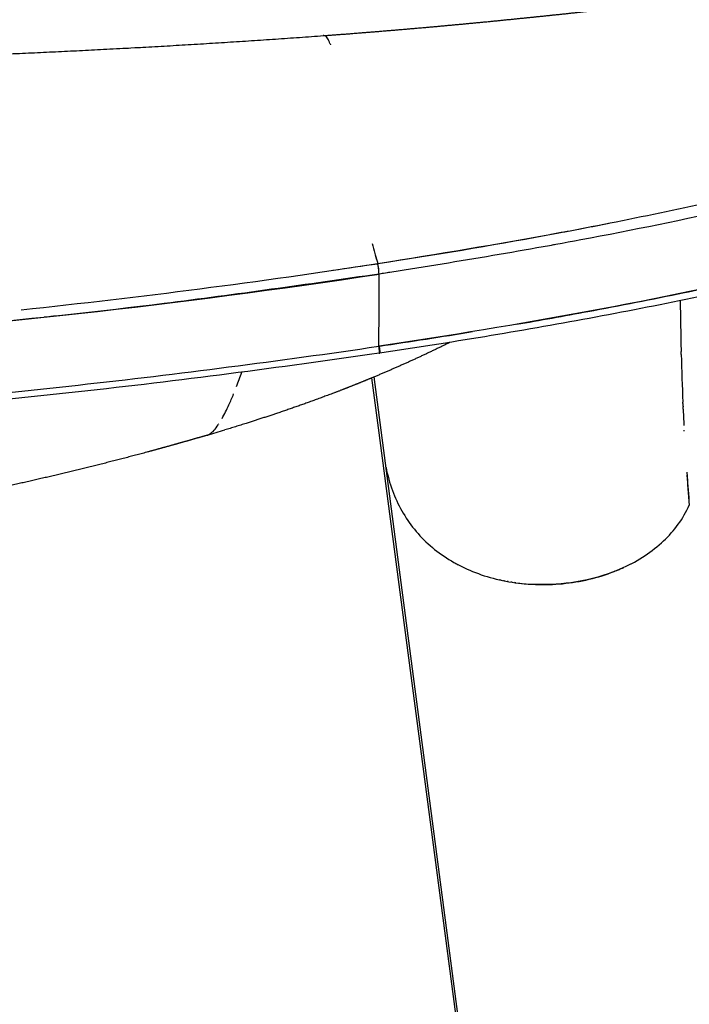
# Model space of a CAD drawing. Header units: millimetres. Extents: x 0 to 1905, y 0 to 2577.
# Tile 51 of 70: x 1669 to 1766, y 1787 to 1931. Entities that reach past the tile are written whole.
import ezdxf

# ---------------------------------------------------------------- set-up
doc = ezdxf.new("R2010")
doc.units = ezdxf.units.MM
doc.header["$MEASUREMENT"] = 0
doc.layers.add('Crea2D$visibili$linee', color=7, linetype='Continuous', true_color=0x000000)

msp = doc.modelspace()

# ---------------------------------------------------------------- linework, layer by layer
at = {"layer": 'Crea2D$visibili$linee'}
for p, q in [((1719.96, 1878.42), (1720.92, 1871.14)), ((1767.54, 1519.5), (1720.32, 1878.57)), ((1720.92, 1871.14), (1767.27, 1519.5))]:
    msp.add_line(p, q, dxfattribs=at)
for centre, radius, start, end in [((1988.59, 1972.62), 278.72, 195.5117, 196.1395), ((1549.54, 3012.8), 1130.72, 276.0545, 278.71482), ((607.78, 9525.1), 7710.74, 278.250482, 278.299874), ((1710.32, 1892.84), 10.78, 9.4081, 12.2832), ((1629.41, 1890.99), 91.67, 0.1085, 0.6874), ((2375.37, 1897.61), 610.4, 180.74117, 181.42405), ((1511.42, 3318.74), 1450.91, 278.30502, 278.30894), ((1497.23, 3421.22), 1555.36, 278.27347, 278.27712), ((1704.65, 1881.06), 16.56, 6.04, 6.9454), ((1721.14, 1882.06), 0.00818, 279.7256, 312.2698), ((2216.45, 1893.52), 451.43, 181.4817, 182.3675), ((1626.9, 1905.43), 78.59, 338.9292, 340.5518), ((2153.31, 1890.99), 388.23, 182.5793, 182.8816), ((1613.39, 2152.14), 293.92, 286.3184, 286.8361), ((1695.59, 1871.23), 1.23, 285.9182, 289.2125), ((1695.58, 1871.27), 1.27, 286.543, 290.1784), ((2393.46, 1910.65), 629.17, 184.19441, 184.63229), ((2179.9, 1894.24), 414.98, 184.1467, 184.7552), ((1743.05, 1870.99), 22.45, 240.7923, 242.2331), ((1746.15, 1873.79), 25.39, 292.2089, 293.4804), ((1746.37, 1873.29), 24.85, 293.9059, 294.7556), ((1744.89, 1876.79), 28.56, 262.967, 263.7344), ((1744.93, 1877.18), 28.96, 264.1217, 266.4441)]:
    msp.add_arc(centre, radius, start, end, dxfattribs=at)
for points, weights, degree, knots in [([(1713, 1928.45), (1718, 1928.82), (1722.99, 1929.23), (1727.98, 1929.67), (1732.72, 1930.09), (1737.46, 1930.54), (1742.19, 1931.03), (1746.4, 1931.45), (1750.64, 1931.91), (1758.67, 1932.8), (1762.46, 1933.23), (1766.29, 1933.66), (1769.63, 1934.04), (1773.01, 1934.42), (1779.4, 1935.09), (1782.54, 1935.4), (1785.52, 1935.65), (1788.22, 1935.87), (1790.99, 1936.07), (1793.71, 1936.18), (1796.22, 1936.29), (1798.69, 1936.34), (1801.15, 1936.29)], [1, 0.999982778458, 0.999982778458, 1, 0.999985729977, 0.999985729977, 1, 1, 1, 1, 1, 1, 1, 1, 1, 1, 1, 1, 1, 1, 1, 1, 1], 3, [0, 0, 0, 0, 15.021685, 15.021685, 15.021685, 29.301537, 29.301537, 29.301537, 42.283635, 42.283635, 53.663828, 53.663828, 53.663828, 64.085194, 64.085194, 73.097044, 73.097044, 73.097044, 81.312427, 81.312427, 81.312427, 88.831456, 88.831456, 88.831456, 88.831456]), ([(1544.46, 1923.64), (1551.21, 1923.64), (1557.97, 1923.66), (1564.72, 1923.68), (1571.8, 1923.71), (1578.89, 1923.75), (1585.97, 1923.82), (1600.14, 1923.95), (1614.25, 1924.16), (1628.41, 1924.51), (1642.53, 1924.85), (1656.64, 1925.32), (1684.8, 1926.6), (1698.92, 1927.42), (1712.94, 1928.45)], [1, 0.999998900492, 0.999998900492, 1, 0.999997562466, 0.999997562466, 1, 1, 1, 1, 1, 1, 1, 1, 1], 3, [0, 0, 0, 0, 20.26165, 20.26165, 20.26165, 41.516734, 41.516734, 41.516734, 83.962569, 83.962569, 83.962569, 126.365136, 126.365136, 168.644104, 168.644104, 168.644104, 168.644104]), ([(1721.08, 1892.09), (1721.07, 1892.62), (1721.05, 1893.16), (1721.05, 1893.38), (1721.04, 1893.6)], [1, 0.999950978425, 1, 0.999991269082, 1], 2, [0, 0, 0, 1.062473, 1.062473, 1.507687, 1.507687, 1.507687]), ([(1731.42, 1883.63), (1727.64, 1881.76), (1723.8, 1880.01), (1719.9, 1878.4), (1718.78, 1877.93), (1717.64, 1877.47), (1716.5, 1877.02), (1715.82, 1876.75), (1714.41, 1876.21), (1711.52, 1875.13), (1706.24, 1873.25), (1701.64, 1871.77), (1698.51, 1870.82)], [1, 0.999606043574, 0.999606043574, 1, 0.99997181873, 0.99997181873, 1, 1, 1, 1, 1, 1, 1], 3, [0, 0, 0, 0, 12.653997, 12.653997, 12.653997, 16.320639, 16.320639, 16.320639, 18.534699, 20.8581, 25.5586, 35.35527, 35.35527, 35.35527, 35.35527]), ([(1695.94, 1870.05), (1694.64, 1869.68), (1693.35, 1869.3), (1692.06, 1868.94), (1691.66, 1868.83), (1691.3, 1868.72), (1690.97, 1868.63), (1689.74, 1868.29), (1688.5, 1867.95), (1687.27, 1867.61), (1684.09, 1866.76), (1680.9, 1865.93), (1677.7, 1865.15), (1671.35, 1863.59), (1664.98, 1862.17), (1658.57, 1860.9), (1652.24, 1859.65), (1645.85, 1858.52), (1633.04, 1856.54), (1626.63, 1855.69), (1620.19, 1854.95), (1616.44, 1854.52), (1612.68, 1854.13), (1608.92, 1853.78), (1599.91, 1852.94), (1590.83, 1852.32), (1581.75, 1851.89), (1575.37, 1851.59), (1568.98, 1851.37), (1562.6, 1851.24), (1559.42, 1851.17), (1556.24, 1851.12), (1553.06, 1851.09), (1551.47, 1851.08), (1549.89, 1851.07), (1548.3, 1851.06), (1547.02, 1851.06), (1545.74, 1851.06), (1544.46, 1851.06)], [1, 0.999994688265, 0.999994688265, 1, 1, 1, 1, 0.999993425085, 0.999993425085, 1, 0.999956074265, 0.999956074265, 1, 0.999831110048, 0.999831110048, 1, 1, 1, 1, 1, 1, 0.999962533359, 0.999962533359, 1, 1, 1, 1, 0.999941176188, 0.999941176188, 1, 0.999988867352, 0.999988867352, 1, 0.999997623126, 0.999997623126, 1, 0.999998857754, 0.999998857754, 1], 3, [0, 0, 0, 0, 4.037239, 4.037239, 4.037239, 5.245461, 5.245461, 5.245461, 9.083387, 9.083387, 9.083387, 18.963539, 18.963539, 18.963539, 38.565835, 38.565835, 38.565835, 58.464089, 58.464089, 78.085818, 78.085818, 78.085818, 89.414798, 89.414798, 89.414798, 116.750391, 116.750391, 116.750391, 135.913649, 135.913649, 135.913649, 145.452444, 145.452444, 145.452444, 150.209051, 150.209051, 150.209051, 154.055373, 154.055373, 154.055373, 154.055373])]:
    msp.add_rational_spline(points, weights, degree=degree, knots=knots, dxfattribs=at)
for points, knots in [([(1713.88, 1927.31), (1713.78, 1927.58), (1713.53, 1928.13), (1713.19, 1928.45), (1712.95, 1928.46), (1712.87, 1928.45)], [6.5269895, 6.5269895, 6.5269895, 6.5269895, 6.6035115, 6.7205851, 6.7760452, 6.7760452, 6.7760452, 6.7760452]), ([(1746.13, 1899.42), (1747.49, 1899.67), (1748.85, 1899.93), (1759.95, 1902.06), (1769.64, 1904.12), (1779.24, 1906.42)], [0.4303227, 0.4303227, 0.4303227, 0.4303227, 0.5, 0.5, 1, 1, 1, 1]), ([(1773.17, 1903.23), (1765.65, 1901.56), (1758.1, 1900.02), (1745.62, 1897.67), (1740.73, 1896.82), (1735.83, 1895.99)], [1.8729723, 1.8729723, 1.8729723, 1.8729723, 2.2600776, 2.2600776, 2.509489, 2.509489, 2.509489, 2.509489]), ([(1720.86, 1895.14), (1729.61, 1896.56), (1740.91, 1898.39), (1752.12, 1900.54), (1754.64, 1901.04)], [0, 0, 0, 0, 0.445913, 0.5754345, 0.5754345, 0.5754345, 0.5754345]), ([(1721.04, 1893.61), (1721.03, 1893.84), (1721, 1894.24), (1720.95, 1894.75), (1720.89, 1895.02), (1720.86, 1895.14)], [2.760078, 2.760078, 2.760078, 2.760078, 3.176936, 3.510073, 3.760078, 3.760078, 3.760078, 3.760078]), ([(1721.04, 1893.6), (1710.58, 1892.1), (1690.8, 1889.27), (1662.68, 1886.22), (1637.91, 1884.05), (1622.42, 1883), (1615.19, 1882.58), (1615.1, 1882.57)], [2.0000013, 2.0000013, 2.0000013, 2.0000013, 2.1790405, 2.3387172, 2.47903, 2.5999765, 2.6014847, 2.6014847, 2.6014847, 2.6014847]), ([(1626.16, 1883.27), (1628.46, 1883.43), (1630.76, 1883.59), (1662.52, 1885.93), (1691.88, 1889.19), (1721.04, 1893.6)], [1.4609375, 1.4609375, 1.4609375, 1.4609375, 1.5, 1.5, 1.9999987, 1.9999987, 1.9999987, 1.9999987]), ([(1781.62, 1894.43), (1761.72, 1889.73), (1741.41, 1886.11), (1721.08, 1883.06), (1721.16, 1882.44), (1721.18, 1882.01), (1721.13, 1882.05)], [0, 0, 0, 0, 1, 1, 1, 1.945088, 1.945088, 1.945088, 1.945088]), ([(1721.04, 1893.6), (1721.03, 1893.87), (1721.02, 1894.19), (1720.98, 1894.49), (1720.97, 1894.54)], [2, 2, 2, 2, 2.5007346, 2.589966, 2.589966, 2.589966, 2.589966]), ([(1741.07, 1886.26), (1744.57, 1886.86), (1752.77, 1888.34), (1764.3, 1890.59), (1774.32, 1892.74), (1779.63, 1893.97), (1781.62, 1894.43)], [3.3277099, 3.3277099, 3.3277099, 3.3277099, 3.4999031, 3.7330796, 3.8997785, 4, 4, 4, 4]), ([(1781.64, 1893.37), (1771.77, 1891.05), (1761.79, 1888.99), (1746.67, 1886.19), (1741.57, 1885.3), (1731.37, 1883.61), (1726.25, 1882.81), (1721.14, 1882.05)], [0.371777, 0.371777, 0.371777, 0.371777, 31.149866, 31.149866, 46.714498, 46.714498, 62.270966, 62.270966, 62.270966, 62.270966]), ([(1720.99, 1883.05), (1721, 1883.58), (1721.03, 1885.04), (1721.05, 1886.97), (1721.07, 1888.85), (1721.08, 1890.1), (1721.08, 1890.87), (1721.08, 1891.17)], [0, 0, 0, 0, 0.1586414, 0.4390943, 0.5793207, 0.7195471, 0.8070848, 0.8070848, 0.8070848, 0.8070848]), ([(1544.46, 1870.18), (1574.01, 1870.17), (1603.56, 1871.25), (1647.74, 1874.44), (1662.45, 1875.77), (1691.78, 1879.01), (1706.4, 1880.92), (1720.99, 1883.05)], [5, 5, 5, 5, 5.5, 5.5, 5.75, 5.75, 5.9999996, 5.9999996, 5.9999996, 5.9999996]), ([(1721.04, 1882.04), (1706.45, 1879.92), (1691.81, 1878), (1677.14, 1876.39), (1662.47, 1874.77), (1647.77, 1873.45), (1633.04, 1872.39), (1618.31, 1871.32), (1603.55, 1870.52), (1574.02, 1869.46), (1559.23, 1869.19), (1544.46, 1869.19)], [0.000002, 0.000002, 0.000002, 0.000002, 44.351134, 44.351134, 44.351134, 88.688482, 88.688482, 88.688482, 133.03357, 133.03357, 177.371241, 177.371241, 177.371241, 177.371241]), ([(1698.13, 1872.52), (1698.46, 1873.11), (1699.02, 1874.23), (1699.58, 1875.53), (1699.8, 1876.09)], [10.6108709, 10.6108709, 10.6108709, 10.6108709, 10.7056717, 10.7693421, 10.7693421, 10.7693421, 10.7693421]), ([(1696.01, 1870.08), (1696.12, 1870.12), (1696.63, 1870.38), (1697.15, 1870.97), (1697.56, 1871.58)], [10.405612, 10.405612, 10.405612, 10.405612, 10.4380616, 10.5559774, 10.5559774, 10.5559774, 10.5559774]), ([(1722.06, 1865.34), (1722.29, 1864.2), (1722.89, 1862.01), (1724.29, 1858.96), (1726.14, 1856.23), (1728.47, 1853.83), (1731.21, 1851.82), (1734.31, 1850.22), (1737.73, 1849.05), (1742.76, 1848.1), (1748.02, 1848.17), (1753.13, 1849.28), (1756.7, 1850.6), (1759.89, 1852.35), (1762.61, 1854.49), (1764.81, 1856.97), (1765.91, 1858.86), (1766.35, 1859.84)], [0, 0, 0, 0, 3.501759, 6.77509, 10.046457, 13.365139, 16.768658, 20.205195, 23.816975, 27.577335, 35.520717, 39.456977, 43.245195, 46.899407, 50.32873, 53.586159, 56.826335, 56.826335, 56.826335, 56.826335]), ([(1755.22, 1850.07), (1753.27, 1849.33), (1749.35, 1848.33), (1745.25, 1848.16), (1743.34, 1848.26)], [3.285453, 3.285453, 3.285453, 3.285453, 3.3976848, 3.4969557, 3.4969557, 3.4969557, 3.4969557])]:
    msp.add_open_spline(points, degree=3, knots=knots, dxfattribs=at)
for points, degree in [([(1713.88, 1927.31), (1713.88, 1927.3), (1713.89, 1927.29), (1713.89, 1927.28)], 3), ([(1713.9, 1927.24), (1713.91, 1927.22), (1713.91, 1927.21), (1713.92, 1927.2)], 3), ([(1713.93, 1927.17), (1713.94, 1927.15), (1713.94, 1927.13), (1713.95, 1927.11)], 3), ([(1720.86, 1895.14), (1729.07, 1896.4), (1737.27, 1897.78), (1745.44, 1899.29)], 3), ([(1746.84, 1897.92), (1746.62, 1897.88), (1746.4, 1897.84), (1746.18, 1897.8)], 3), ([(1720.48, 1896.44), (1720.61, 1896.01), (1720.73, 1895.58), (1720.86, 1895.14)], 3), ([(1735.79, 1895.99), (1730.88, 1895.16), (1725.97, 1894.36), (1721.04, 1893.61)], 3), ([(1722.89, 1893.9), (1722.27, 1893.8), (1721.65, 1893.7), (1721.04, 1893.6)], 3), ([(1673.43, 1887.42), (1673.01, 1887.38), (1672.59, 1887.34), (1672.16, 1887.3)], 3), ([(1674.21, 1887.5), (1673.75, 1887.46), (1673.29, 1887.41), (1672.83, 1887.37)], 3), ([(1721.09, 1883.07), (1725.63, 1883.76), (1730.18, 1884.46), (1734.71, 1885.2)], 3), ([(1765.16, 1882.44), (1765.16, 1882.41), (1765.16, 1882.38), (1765.16, 1882.35), (1765.16, 1882.32), (1765.16, 1882.29)], 5), ([(1765.17, 1881.85), (1765.17, 1882), (1765.16, 1882.14), (1765.16, 1882.29)], 3), ([(1765.42, 1874.68), (1765.41, 1874.75), (1765.41, 1874.81), (1765.41, 1874.88)], 3), ([(1765.41, 1874.68), (1765.42, 1874.59), (1765.42, 1874.49), (1765.43, 1874.39), (1765.43, 1874.29), (1765.43, 1874.2)], 5), ([(1765.45, 1873.88), (1765.45, 1873.99), (1765.44, 1874.09), (1765.44, 1874.2)], 3), ([(1765.45, 1873.88), (1765.45, 1873.81), (1765.46, 1873.74), (1765.46, 1873.66), (1765.46, 1873.59), (1765.46, 1873.52)], 5), ([(1697.58, 1871.61), (1697.61, 1871.65), (1697.63, 1871.69), (1697.66, 1871.73)], 3), ([(1765.6, 1870.67), (1765.6, 1870.71), (1765.6, 1870.75), (1765.6, 1870.8)], 3), ([(1757.27, 1850.96), (1757.21, 1850.94), (1757.16, 1850.91), (1757.1, 1850.88)], 3), ([(1757.74, 1851.2), (1757.69, 1851.18), (1757.64, 1851.15), (1757.59, 1851.12)], 3), ([(1755.57, 1850.21), (1755.51, 1850.19), (1755.45, 1850.16), (1755.39, 1850.14)], 3), ([(1738.86, 1848.87), (1738.8, 1848.88), (1738.74, 1848.9), (1738.69, 1848.91)], 3), ([(1739.38, 1848.76), (1739.32, 1848.77), (1739.27, 1848.78), (1739.21, 1848.8)], 3), ([(1739.92, 1848.66), (1739.86, 1848.67), (1739.8, 1848.68), (1739.74, 1848.69)], 3), ([(1740.46, 1848.57), (1740.4, 1848.58), (1740.34, 1848.59), (1740.28, 1848.6)], 3), ([(1741.02, 1848.49), (1740.96, 1848.49), (1740.9, 1848.5), (1740.83, 1848.51)], 3)]:
    msp.add_open_spline(points, degree=degree, dxfattribs=at)
for points, weights in [([(1721, 1882.99), (1721.11, 1882.01), (1721.03, 1882.04)], [0.984516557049, 0.792707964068, 0.959532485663]), ([(1721.15, 1882.06), (1721.15, 1882.06), (1721.15, 1882.07)], [0.928047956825, 0.922642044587, 0.917869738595])]:
    msp.add_rational_spline(points, weights, degree=2, dxfattribs=at)

doc.saveas('drawing.dxf')
